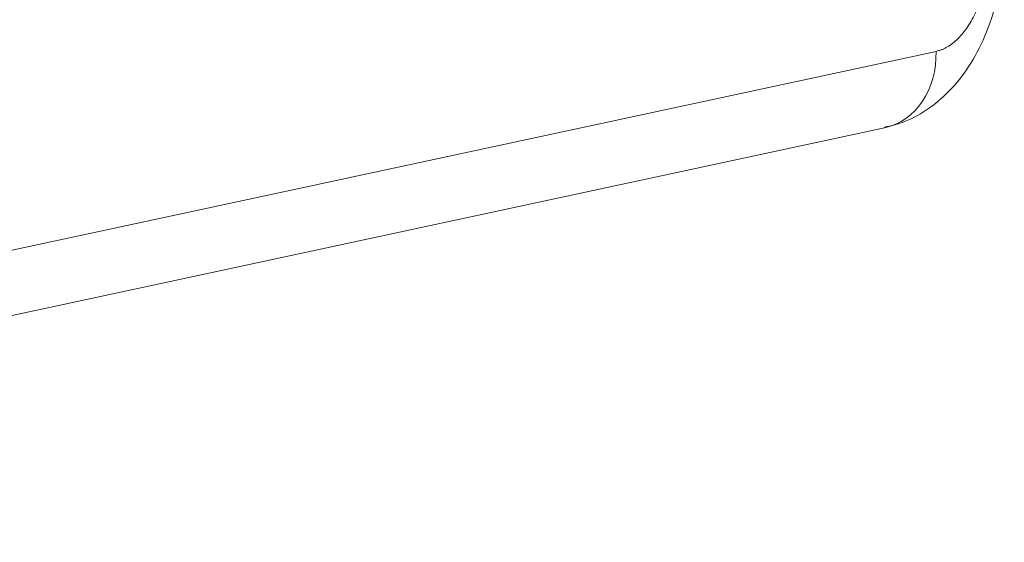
# Model space of a CAD drawing. Header units: inches. Extents: x 3114 to 4554, y 3227 to 4155.
# Tile 33 of 47: x 4016 to 4040, y 3437 to 3450. Entities that reach past the tile are written whole.
import ezdxf

# ---------------------------------------------------------------- set-up
doc = ezdxf.new("R2010")
doc.units = ezdxf.units.IN
doc.header["$MEASUREMENT"] = 0
doc.layers.add('200', color=7, linetype='Continuous', true_color=0xffffff)

msp = doc.modelspace()

# ---------------------------------------------------------------- linework, layer by layer
at = {"layer": '200', "color": 7, "linetype": 'Continuous', "lineweight": 0}
for p, q in [((3991.449, 3438.868), (4038.427, 3448.975)), ((3990.195, 3437.004), (4037.173, 3447.111))]:
    msp.add_line(p, q, dxfattribs=at)
msp.add_ellipse((4036.752, 3449.066), major_axis=(0.421, -1.955), ratio=0.829527, start_param=0.000017, end_param=1.348199, dxfattribs=at)
for points, knots in [([(4037.168, 3447.13), (4037.339, 3447.159), (4037.727, 3447.261), (4038.289, 3447.583), (4038.836, 3448.066), (4039.305, 3448.689), (4039.686, 3449.45), (4039.956, 3450.33), (4040.091, 3451.199), (4040.091, 3451.755), (4040.077, 3451.993)], [0, 0, 0, 0, 0.085281, 0.202692, 0.325681, 0.454248, 0.595224, 0.742473, 0.890522, 1, 1, 1, 1]), ([(4038.427, 3448.975), (4038.45, 3448.981), (4038.497, 3448.992), (4038.566, 3449.016), (4038.634, 3449.047), (4038.725, 3449.096), (4038.837, 3449.172), (4039.008, 3449.324), (4039.208, 3449.569), (4039.414, 3449.939), (4039.58, 3450.371), (4039.678, 3450.768), (4039.731, 3451.099), (4039.757, 3451.353), (4039.77, 3451.609), (4039.767, 3451.779), (4039.766, 3451.864)], [0, 0, 0, 0, 0.031264, 0.062455, 0.093649, 0.124923, 0.187524, 0.250163, 0.374601, 0.499773, 0.624291, 0.749293, 0.811803, 0.874347, 0.937167, 1, 1, 1, 1])]:
    msp.add_open_spline(points, degree=3, knots=knots, dxfattribs=at)

doc.saveas('drawing.dxf')
